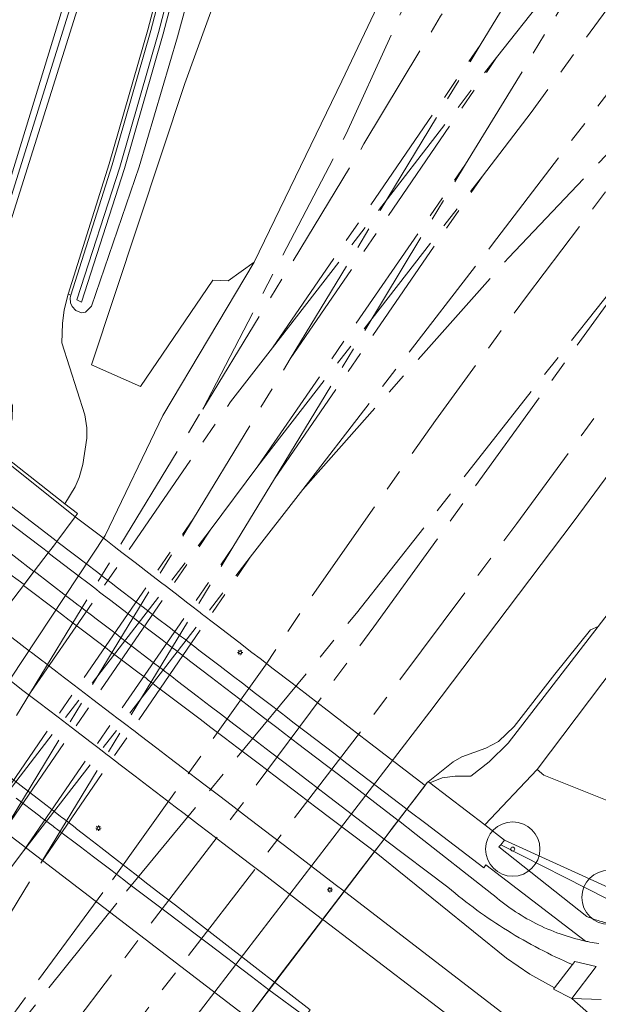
# Model space of a CAD drawing. Header units: metres. Extents: x 187482 to 189800, y 333582 to 335019.
# Tile 86 of 256: x 187874 to 187927, y 334356 to 334447. Entities that reach past the tile are written whole.
import ezdxf

# ---------------------------------------------------------------- set-up
doc = ezdxf.new("R2010")
doc.units = ezdxf.units.M
doc.linetypes.add('AM-AS-SO', pattern=[16, 10, -2, 2, -2])
doc.layers.get('0').update_dxf_attribs({"color": 252, "lineweight": 18})
for name, color, linetype, lineweight in [('B-WE-AM-AS_SPOOR_TREIN-G', 252, 'AM-AS-SO', 18), ('B-WE-GR-BEPLANTING_CULTUUR_HEESTERS-GV', 252, 'Continuous', 18), ('B-WE-GR-BOOM-S', 252, 'Continuous', 18), ('B-WE-GR-GRAS-GV', 252, 'Continuous', 18), ('B-WE-GR-HAAG-G', 252, 'GR-HAAG1-SO', 18), ('B-WE-GR-STRUIK-GV', 252, 'Continuous', 18), ('B-WE-GW-TALUD_KRUIN-G', 252, 'Continuous', 18), ('B-WE-IE-MEUBILAIR-S', 252, 'Continuous', 18), ('B-WE-IE-TERREINAFSCHEIDING_KUNSTMATIG_HEKWERK-G', 252, 'IE-TERREINAFSCHEIDING_KUNSTMATIG-SO', 18), ('B-WE-IE-TERREINAFSCHEIDING_KUNSTMATIG_MUUR-G', 252, 'IE-TERREINAFSCHEIDING_KUNSTMATIG-SO', 18), ('B-WE-KW-KUNSTWERK_DEK-GV', 252, 'Continuous', 18), ('B-WE-OG-TERREIN_ERF-GV', 252, 'Continuous', 18), ('B-WE-OG-TERREIN_OEVER-GV', 252, 'Continuous', 18), ('B-WE-OG-WATER_GREPPEL-GV', 252, 'Continuous', 18), ('B-WE-OG-WEG-GV', 252, 'Continuous', 18), ('B-WE-VH-GESLOTENVERHARDING_ASFALT-GV', 252, 'Continuous', 18), ('B-WE-VH-GESLOTENVERHARDING_BETON-GV', 252, 'Continuous', 18), ('B-WE-VH-HALFVERHARDING-GV', 252, 'Continuous', 18), ('B-WE-VH-OPENVERHARDING-GV', 252, 'Continuous', 18), ('B-WE-VH-OPENVERHARDING_STRAATBAKSTEEN-GV', 252, 'Continuous', 18), ('B-WE-VH-OPENVERHARDING_TEGEL-GV', 252, 'Continuous', 18)]:
    doc.layers.add(name, color=color, linetype=linetype, lineweight=lineweight)
doc.linetypes.add('GR-HAAG1-SO', pattern='A,6,[176,NLCS.SHX,S=0.125,R=0,X=0,Y=0],-2', length=8)
doc.linetypes.add('IE-TERREINAFSCHEIDING_KUNSTMATIG-SO', pattern='A,4,[82,NLCS.SHX,S=0.75,R=90,X=0,Y=0],4,-2', length=10)

# ---------------------------------------------------------------- blocks, each defined once
blk = doc.blocks.new('SIE-MEUBILAIR_PAAL_LICHTMAST-SO')
for points in [[(-0.62, 0), (-1, 0)], [(-0.71, 0.71), (-0.44, 0.44)], [(0, 1), (0, 0.62)], [(0.44, 0.44), (0.71, 0.71)], [(1, 0), (0.62, 0)], [(-0.71, -0.71), (-0.44, -0.44)], [(0, -0.62), (0, -1)], [(0.44, -0.44), (0.71, -0.71)]]:
    blk.add_lwpolyline(points)
blk.add_circle((0, 0), 0.5)
blk = doc.blocks.new('SGR-BOOM_GBKN-SO')
at = {"color": 0, "linetype": 'ByBlock', "lineweight": 18}
for radius in [2, 0.15]:
    blk.add_circle((0, 0), radius, dxfattribs=at)

msp = doc.modelspace()

# ---------------------------------------------------------------- linework, layer by layer
at = {"layer": 'B-WE-AM-AS_SPOOR_TREIN-G', "flags": 128}
for points in [[(187916.256, 334432.315), (187920.755, 334438.174), (187928.935, 334449.311), (187939.275, 334464.045), (187943.888, 334470.833), (187948.632, 334478.187), (187958.739, 334494.234), (187964.003, 334503.084), (187969.281, 334512.371), (187974.816, 334522.348), (187980.981, 334534.027), (187989.084, 334549.899), (187997.28, 334566.738), (188005.51, 334584.113), (188013.748, 334601.918), (188020.456, 334616.659), (188030.715, 334639.851), (188040.092, 334662.068), (188051.048, 334689.775), (188056.472, 334704.06), (188072.17, 334746.598), (188081.808, 334773.185)], [(187917.202, 334426.044), (187931.393, 334444.644), (187934.96, 334449.452), (187945.858, 334464.958), (187950.257, 334471.522), (187958.204, 334483.959), (187964.047, 334493.447), (187969.483, 334502.659), (187975.526, 334513.22), (187981.554, 334524.336), (187987.318, 334535.468), (187992.609, 334546.137), (187999.019, 334559.596), (188006.44, 334575.467), (188024.831, 334615.418), (188034.439, 334636.944), (188042.716, 334656.552), (188050.509, 334676.156), (188057.969, 334695.755), (188086.016, 334771.69)], [(187857.924, 334324.118), (187861.126, 334327.444), (187869.403, 334336.405), (187877.381, 334345.633), (187885.052, 334355.117), (187907.055, 334383.766), (187919.446, 334400.306), (187964.037, 334461.269), (188014.121, 334529.555), (188019.373, 334536.952), (188024.886, 334545.059), (188030.999, 334554.291), (188033.928, 334558.91), (188041.848, 334572.091), (188047.589, 334581.858), (188054.325, 334594.331), (188058.42, 334602.463), (188063.933, 334614.001), (188068.761, 334624.627), (188073.46, 334635.607), (188076.268, 334642.517), (188085.612, 334667.598), (188104.52, 334718.62)], [(187916.05, 334444.366), (187942.461, 334487.805)], [(187903.697, 334436.207), (187907.839, 334445.292), (187912.072, 334454.958), (187914.979, 334462.178), (187917.421, 334468.902), (187919.469, 334474.856)], [(187905.348, 334435.274), (187912.41, 334447.036), (187925.293, 334470.059)], [(187917.569, 334443.253), (187922.041, 334448.898)], [(187914.703, 334433.399), (187923.534, 334447.871)], [(187896.911, 334416.479), (187916.05, 334444.366)], [(187898.556, 334415.465), (187916.05, 334444.366)], [(187896.911, 334416.479), (187917.569, 334443.253)], [(187898.556, 334415.465), (187917.569, 334443.253)], [(187890.493, 334410.846), (187903.697, 334436.207)], [(187890.493, 334410.846), (187905.348, 334435.274)], [(187918.69, 334424.806), (187928.875, 334435.526)], [(187882.172, 334367.478), (187896.267, 334387.247), (187899.434, 334392.014), (187911.925, 334409.794), (187920.323, 334421.235), (187930.326, 334434.433)], [(187895.57, 334405.58), (187914.703, 334433.399)], [(187897.106, 334404.421), (187914.703, 334433.399)], [(187895.57, 334405.58), (187916.256, 334432.315)], [(187897.106, 334404.421), (187916.256, 334432.315)], [(187904.657, 334392.047), (187934.4, 334429.753)], [(187906.263, 334390.79), (187934.4, 334429.753)], [(187899.701, 334403.444), (187917.202, 334426.044)], [(187899.701, 334403.444), (187918.69, 334424.806)], [(187893.047, 334411.501), (187896.911, 334416.479)], [(187889.629, 334400.758), (187898.556, 334415.465)], [(187874.62, 334384.729), (187893.047, 334411.501)], [(187874.62, 334384.729), (187890.493, 334410.846)], [(187891.182, 334399.674), (187895.57, 334405.58)], [(187893.27, 334398.116), (187897.106, 334404.421)], [(187894.862, 334397.188), (187899.701, 334403.444)], [(187870.495, 334372.939), (187889.629, 334400.758)], [(187872.031, 334371.781), (187889.629, 334400.758)], [(187870.495, 334372.939), (187891.182, 334399.674)], [(187872.031, 334371.781), (187891.182, 334399.674)], [(187873.986, 334370.159), (187893.27, 334398.116)], [(187875.57, 334369.009), (187893.27, 334398.116)], [(187873.986, 334370.159), (187894.862, 334397.188)], [(187875.57, 334369.009), (187894.862, 334397.188)], [(187883.449, 334366.435), (187904.657, 334392.047)], [(187856.428, 334325.45), (187865.581, 334337.157), (187893.904, 334374.151), (187906.263, 334390.79)], [(187864.985, 334368.96), (187874.62, 334384.729)], [(187870.094, 334365.041), (187873.986, 334370.159)], [(187869.315, 334358.749), (187875.57, 334369.009)], [(187856.337, 334332.506), (187882.172, 334367.478)], [(187856.337, 334332.506), (187883.449, 334366.435)]]:
    msp.add_lwpolyline(points, dxfattribs=at)
at = {"layer": 'B-WE-GR-BEPLANTING_CULTUUR_HEESTERS-GV', "flags": 128}
for points in [[(187942.123, 334367.38), (187954.833, 334380.22), (187956.543, 334381.968), (187966.216, 334391.856), (187974.291, 334401.036), (187977.026, 334404.38), (187976.187, 334404.596), (187959.889, 334387.265), (187944.425, 334370.789), (187942.786, 334369.429), (187940.938, 334368.244), (187938.811, 334367.302), (187936.789, 334366.535), (187934.348, 334366.047), (187932.186, 334365.698), (187929.954, 334365.559), (187927.758, 334365.733), (187917.95, 334370.708), (187917.78, 334370.508), (187925.881, 334364.091)], [(187927.879, 334366.767), (187918.311, 334371.133), (187917.95, 334370.708), (187927.758, 334365.733), (187929.954, 334365.559), (187932.186, 334365.698), (187934.348, 334366.047), (187936.789, 334366.535), (187938.811, 334367.302), (187940.938, 334368.244), (187942.786, 334369.429), (187944.425, 334370.789), (187959.889, 334387.265), (187976.187, 334404.596)], [(187913.089, 334366.781), (187907.196, 334371.224), (187906.318, 334370.077)], [(187906.318, 334370.077), (187906.323, 334370.073), (187918.484, 334360.237), (187920.636, 334358.786), (187922.895, 334357.509), (187924.565, 334359.657)]]:
    msp.add_lwpolyline(points, dxfattribs=at)
at = {"layer": 'B-WE-GR-BEPLANTING_CULTUUR_HEESTERS-GV'}
for points in [[(187915.752, 334364.686, -0.018483), (187913.089, 334366.781)], [(187918.563, 334362.793, -0.018741), (187915.752, 334364.686)], [(187925.881, 334364.091, 0.022715), (187926.942, 334363.707)], [(187926.942, 334363.707, 0.022787), (187928.034, 334363.424)], [(187921.506, 334361.114, -0.018633), (187918.563, 334362.793)], [(187924.565, 334359.657, -0.018615), (187921.506, 334361.114)]]:
    msp.add_lwpolyline(points, format="xyb", dxfattribs=at)
at = {"layer": 'B-WE-GR-GRAS-GV'}
for points in [[(187902.27, 334496.692), (187888.154, 334445.137), (187884.621, 334433.163), (187880.246, 334420.334), (187879.681, 334419.781), (187879.314, 334419.7), (187878.791, 334419.928), (187878.451, 334420.286), (187878.295, 334420.639), (187878.262, 334421.103), (187878.339, 334421.345), (187878.073, 334421.424), (187877.72, 334419.978), (187877.553, 334418.737), (187877.488, 334416.962), (187879.626, 334410.318), (187879.809, 334409.132), (187879.803, 334408.17), (187879.449, 334405.735), (187879.106, 334404.554), (187878.739, 334403.677), (187877.777, 334402.122), (187878.938, 334401.21), (187878.723, 334400.919), (187877.055, 334398.66), (187877.051, 334398.655), (187876.818, 334398.339), (187876.275, 334397.63), (187876.256, 334397.605), (187874.953, 334395.901), (187874.933, 334395.875), (187874.023, 334394.686), (187873.96, 334394.604), (187871.369, 334391.216)], [(187895.22, 334424.383), (187892.843, 334422.659), (187891.402, 334422.739), (187884.758, 334412.916), (187880.225, 334414.918), (187888.851, 334440.832), (187898.211, 334466.694)]]:
    msp.add_lwpolyline(points, dxfattribs=at)
at = {"layer": 'B-WE-GR-GRAS-GV', "flags": 128}
for points in [[(187960.738, 334447.155), (187955.228, 334438.614), (187947.277, 334427.92), (187931.958, 334408.035), (187930.857, 334408.882), (187924.729, 334400.556), (187911.421, 334382.959), (187886.323, 334350.273), (187874.396, 334335.576), (187862.88, 334323.298), (187849.569, 334308.42), (187839.3, 334295.913), (187826.666, 334279.575), (187805.434, 334252.654), (187782.944, 334223.947), (187753.244, 334184.193), (187742.727, 334168.186), (187723.876, 334137.692)], [(187688.794, 334141.65), (187702.22, 334158.515), (187713.741, 334173.697), (187740.459, 334207.404), (187754.911, 334227.718), (187764.965, 334241), (187800.207, 334286.456), (187815.659, 334307.781), (187828.73, 334323.868), (187841.165, 334340.272), (187852.754, 334355.777), (187881.49, 334399.2), (187886.806, 334410.254), (187895.22, 334424.383)], [(187895.183, 334355.482), (187896.585, 334357.343), (187897.112, 334358.043), (187897.129, 334358.065), (187901.531, 334363.819), (187903.518, 334366.416), (187905.006, 334368.361), (187906.318, 334370.077), (187907.196, 334371.224), (187908.048, 334372.338), (187908.509, 334372.94), (187909.299, 334373.973), (187910.08, 334374.994), (187911.206, 334376.466), (187911.263, 334376.511), (187913.575, 334378.337), (187914.354, 334378.803), (187916.585, 334379.6), (187917.753, 334380.227), (187919.199, 334381.613), (187922.935, 334386.417), (187926.221, 334390.501), (187926.92, 334390.81), (187929.691, 334394.404)]]:
    msp.add_lwpolyline(points, dxfattribs=at)
at = {"layer": 'B-WE-GR-HAAG-G', "ltscale": 0.2, "flags": 128}
msp.add_lwpolyline([(187866.299, 334411.395), (187867.167, 334414.132), (187868.795, 334419.261), (187892.943, 334498.065), (187904.098, 334534.079), (187908.274, 334547.908), (187913.002, 334562.354), (187917.479, 334576.849), (187922.726, 334592.722), (187935.081, 334630.664), (187948.15, 334666.558), (187954.353, 334667.197)], dxfattribs=at)
at = {"layer": 'B-WE-GR-STRUIK-GV', "flags": 128}
for points in [[(187871.96, 334406.691), (187877.777, 334402.122), (187878.739, 334403.677), (187879.106, 334404.554), (187879.449, 334405.735), (187879.803, 334408.17), (187879.809, 334409.132), (187879.626, 334410.318), (187877.488, 334416.962), (187877.553, 334418.737), (187877.72, 334419.978), (187878.073, 334421.424), (187881.876, 334433.432), (187885.428, 334445.805), (187891.773, 334469.948)], [(187891.773, 334469.948), (187885.428, 334445.805), (187881.876, 334433.432), (187878.073, 334421.424), (187878.339, 334421.345), (187882.142, 334433.352), (187885.695, 334445.731), (187892.04, 334469.876)], [(187882.167, 334460.353), (187868.438, 334416.461), (187867.981, 334413.943), (187867.429, 334410.904), (187869.819, 334409.977), (187870.93, 334409.558), (187871.411, 334409.14), (187871.909, 334406.919), (187871.96, 334406.691), (187872.6, 334408.397), (187872.914, 334409.989), (187872.969, 334411.161), (187872.461, 334412.355), (187871.677, 334413.39), (187870.735, 334415.044), (187870.079, 334416.748), (187869.817, 334418.442), (187869.876, 334418.948), (187870.176, 334419.999), (187879.625, 334449.906)], [(187879.625, 334449.906), (187870.176, 334419.999)]]:
    msp.add_lwpolyline(points, dxfattribs=at)
at = {"layer": 'B-WE-GW-TALUD_KRUIN-G', "flags": 128}
msp.add_lwpolyline([(187879.625, 334449.906), (187870.176, 334419.999), (187869.876, 334418.948), (187869.817, 334418.442), (187870.079, 334416.748), (187870.735, 334415.044), (187871.677, 334413.39), (187872.461, 334412.355), (187872.969, 334411.161), (187872.914, 334409.989), (187872.6, 334408.397), (187871.96, 334406.691)], dxfattribs=at)
at = {"layer": 'B-WE-IE-TERREINAFSCHEIDING_KUNSTMATIG_HEKWERK-G', "ltscale": 0.2, "flags": 128}
msp.add_lwpolyline([(187867.429, 334410.904), (187868.438, 334416.461), (187882.167, 334460.353), (187889.444, 334484.053), (187896.138, 334505.128), (187906.429, 334538.082), (187913.777, 334551.719), (187922.984, 334565.274), (187918.508, 334571.343), (187924.381, 334587.176), (187931.943, 334607.186), (187936.779, 334620.586), (187942.27, 334634.707), (187948.098, 334649.985), (187955.577, 334670.727), (187957.982, 334677.232), (187958.526, 334677.025), (187960.412, 334681.823), (187959.818, 334682.067), (187962.087, 334687.867), (187966.22, 334698.907), (187966.911, 334701.147), (187969.455, 334708.035), (187971.442, 334713.257), (187973.839, 334719.605), (187977.887, 334730.567), (187986.88, 334727.228), (187997.421, 334723.263), (188002.14, 334721.58), (188004.311, 334720.725), (188015.561, 334716.645), (188022.525, 334714.024), (188026.954, 334712.419), (188027.92, 334714.667), (188028.708, 334716.927), (188029.459, 334719.09), (188033.679, 334730.365), (188036.309, 334737.597), (188038.882, 334744.597), (188040.304, 334748.36), (188044.63, 334760.164), (188047.344, 334767.5), (188049.577, 334773.439), (188052.341, 334781.207), (188051.604, 334781.491), (188049.529, 334782.197)], dxfattribs=at)
at = {"layer": 'B-WE-IE-TERREINAFSCHEIDING_KUNSTMATIG_MUUR-G', "ltscale": 0.2, "flags": 128}
msp.add_lwpolyline([(187911.206, 334376.466), (187894.46, 334354.521), (187897.378, 334352.33), (187897.458, 334349.358), (187896.301, 334347.873)], dxfattribs=at)
at = {"layer": 'B-WE-KW-KUNSTWERK_DEK-GV', "flags": 128}
for points in [[(187895.183, 334355.482), (187896.585, 334357.343), (187897.112, 334358.043), (187897.129, 334358.065), (187901.531, 334363.819), (187903.518, 334366.416), (187906.318, 334370.077), (187907.195, 334371.224), (187908.509, 334372.94), (187909.299, 334373.973), (187910.974, 334376.163), (187905.457, 334380.405), (187904.247, 334381.335), (187901.674, 334383.313), (187900.465, 334384.243), (187899.927, 334384.656), (187898.716, 334385.588), (187896.977, 334386.924), (187895.766, 334387.855), (187895.023, 334388.427), (187893.813, 334389.357), (187891.721, 334390.965), (187891.47, 334391.159), (187890.585, 334391.839), (187890.509, 334391.897), (187890.322, 334392.041), (187890.26, 334392.089), (187889.369, 334392.774), (187889.11, 334392.973), (187887.932, 334393.879), (187887.015, 334394.584), (187886.722, 334394.809), (187885.798, 334395.519), (187884.245, 334396.714), (187883.533, 334397.261), (187883.033, 334397.645), (187882.754, 334397.86), (187882.322, 334398.192), (187881.542, 334398.792), (187878.723, 334400.919), (187877.055, 334398.66), (187876.818, 334398.339), (187876.256, 334397.605), (187874.953, 334395.901), (187873.96, 334394.604), (187871.369, 334391.216)], [(187862.433, 334379.424), (187894.64, 334354.759)]]:
    msp.add_lwpolyline(points, dxfattribs=at)
at = {"layer": 'B-WE-OG-TERREIN_ERF-GV', "flags": 128}
for points in [[(187730.053, 334455.363), (187722.599, 334440.094), (187723.634, 334436.803), (187729.502, 334435.996), (187747.34, 334435.001), (187748.021, 334434.963), (187763.979, 334433.344), (187790.894, 334430.359), (187817.582, 334424.651), (187855.583, 334416.524), (187856.98, 334416.493), (187867.167, 334414.132), (187867.981, 334413.943), (187868.438, 334416.461), (187882.167, 334460.353)], [(187968.932, 334411.111), (187964.9, 334413.471), (187954.917, 334422.082), (187954.045, 334420.976), (187946.835, 334411.432), (187946.172, 334410.554), (187938.144, 334399.928), (187921.31, 334377.646), (187921.908, 334377.107), (187928.072, 334374.663)], [(187928.072, 334374.663), (187921.908, 334377.107), (187921.31, 334377.646), (187916.474, 334372.535), (187918.311, 334371.133), (187927.879, 334366.767)]]:
    msp.add_lwpolyline(points, dxfattribs=at)
for points in [[(187911.404, 334376.404), (187916.474, 334372.535), (187921.31, 334377.646), (187938.144, 334399.928), (187946.172, 334410.554), (187946.835, 334411.432), (187954.045, 334420.976), (187954.917, 334422.082), (187952.087, 334424.184), (187951.493, 334423.332), (187950.302, 334421.261), (187949.421, 334419.979), (187942.751, 334411.335), (187942.835, 334411.27), (187941.127, 334408.932), (187929.691, 334394.404), (187926.92, 334390.81), (187918.632, 334380.06), (187916.871, 334378.328), (187915.206, 334377.037), (187913.756, 334377.031), (187912.551, 334376.872)], [(187911.263, 334376.511), (187911.404, 334376.404), (187912.551, 334376.872), (187913.756, 334377.031), (187915.206, 334377.037), (187916.871, 334378.328), (187918.632, 334380.06), (187926.92, 334390.81), (187926.221, 334390.501), (187922.935, 334386.417), (187919.199, 334381.613), (187917.753, 334380.227), (187916.585, 334379.6), (187914.354, 334378.803), (187913.575, 334378.337)]]:
    msp.add_lwpolyline(points, close=True, dxfattribs=at)
at = {"layer": 'B-WE-OG-TERREIN_OEVER-GV', "flags": 128}
for points in [[(187892.04, 334469.876), (187885.695, 334445.731), (187882.142, 334433.352), (187878.339, 334421.345), (187878.262, 334421.103), (187878.295, 334420.639), (187878.451, 334420.286), (187878.791, 334419.928), (187879.314, 334419.7), (187879.681, 334419.781), (187880.246, 334420.334), (187884.621, 334433.163), (187888.154, 334445.137), (187902.27, 334496.692)], [(187893.185, 334469.568), (187886.838, 334445.417), (187883.28, 334433.025), (187879.299, 334420.705), (187878.888, 334420.902), (187882.849, 334433.149), (187886.405, 334445.536), (187892.751, 334469.685)]]:
    msp.add_lwpolyline(points, dxfattribs=at)
at = {"layer": 'B-WE-OG-WATER_GREPPEL-GV', "flags": 128}
msp.add_lwpolyline([(187892.751, 334469.685), (187886.405, 334445.536), (187882.849, 334433.149), (187878.888, 334420.902), (187879.299, 334420.705), (187883.28, 334433.025), (187886.838, 334445.417), (187893.185, 334469.568)], dxfattribs=at)
at = {"layer": 'B-WE-OG-WEG-GV', "flags": 128}
msp.add_lwpolyline([(187871.96, 334406.691), (187871.759, 334406.481), (187878.723, 334400.919), (187878.938, 334401.21), (187877.777, 334402.122)], close=True, dxfattribs=at)
msp.add_lwpolyline([(187925.758, 334361.824), (187916.564, 334368.864), (187916.39, 334368.572), (187911.034, 334372.651), (187909.477, 334373.837), (187909.299, 334373.973), (187908.509, 334372.94), (187908.523, 334372.929), (187910.17, 334371.642), (187917.144, 334366.192)], dxfattribs=at)
at = {"layer": 'B-WE-OG-WEG-GV'}
for points in [[(187917.144, 334366.192, 0.03182), (187919.07, 334364.695)], [(187919.07, 334364.695, 0.032129), (187921.171, 334363.455)], [(187921.171, 334363.455, 0.032143), (187923.412, 334362.493)], [(187923.412, 334362.493, 0.031813), (187925.758, 334361.824)]]:
    msp.add_lwpolyline(points, format="xyb", dxfattribs=at)
at = {"layer": 'B-WE-VH-GESLOTENVERHARDING_ASFALT-GV', "flags": 128}
for points in [[(187835.521, 334413.707), (187837.849, 334413.192), (187840.79, 334412.546), (187843.714, 334411.855), (187846.634, 334411.081), (187849.49, 334410.179), (187852.333, 334409.183), (187855.117, 334408.054), (187857.877, 334406.867), (187860.591, 334405.56), (187863.251, 334404.164), (187865.83, 334402.631), (187868.329, 334400.945), (187870.749, 334399.143), (187873.102, 334397.293), (187874.933, 334395.875), (187874.953, 334395.901), (187876.256, 334397.605), (187876.275, 334397.63), (187875.616, 334398.119), (187873.223, 334399.927), (187870.826, 334401.737)], [(187871.369, 334391.216), (187873.96, 334394.604), (187874.023, 334394.686), (187872.154, 334396.027)], [(187871.248, 334391.057), (187874.531, 334388.55), (187874.711, 334388.412), (187875.746, 334387.622), (187875.84, 334387.55), (187875.925, 334387.486), (187876.011, 334387.42), (187877.06, 334386.619), (187877.225, 334386.493), (187879.153, 334385.021), (187880.365, 334384.095), (187882.053, 334382.806), (187882.695, 334382.316), (187882.912, 334382.151), (187883.268, 334381.879), (187883.519, 334381.687), (187883.907, 334381.391), (187884.133, 334381.219), (187884.734, 334380.759), (187886.252, 334379.6), (187887.466, 334378.673), (187888.611, 334377.799), (187889.825, 334376.872), (187890.846, 334376.092), (187892.059, 334375.166), (187893.108, 334374.365), (187894.32, 334373.439), (187896.798, 334371.547), (187898.01, 334370.622), (187902.693, 334367.047), (187903.518, 334366.416), (187906.318, 334370.077), (187905.798, 334370.471), (187900.789, 334374.268), (187899.573, 334375.189), (187897.051, 334377.101), (187895.835, 334378.023), (187894.97, 334378.678), (187893.754, 334379.6), (187892.461, 334380.58), (187891.244, 334381.502), (187890.244, 334382.26), (187889.029, 334383.182), (187887.293, 334384.497), (187886.682, 334384.961), (187886.484, 334385.111), (187886.075, 334385.421), (187885.846, 334385.594), (187885.466, 334385.882), (187885.262, 334386.037), (187884.629, 334386.517), (187883.119, 334387.662), (187882.889, 334387.835), (187881.907, 334388.58), (187881.667, 334388.762), (187879.771, 334390.199), (187879.399, 334390.481), (187878.68, 334391.026), (187878.553, 334391.122), (187878.282, 334391.328), (187878.176, 334391.408), (187877.463, 334391.948), (187877.064, 334392.251), (187873.96, 334394.604), (187871.369, 334391.216)], [(187872.811, 334376.858), (187874.019, 334375.924), (187876.138, 334374.283), (187876.295, 334374.162), (187877.346, 334373.347), (187877.501, 334373.227), (187877.648, 334373.113), (187878.718, 334372.285), (187878.858, 334372.177), (187879.892, 334371.376), (187881.099, 334370.442), (187882.621, 334369.263), (187883.829, 334368.328), (187884.232, 334368.016), (187885.438, 334367.082), (187886.761, 334366.058), (187887.967, 334365.124), (187890.38, 334363.256), (187891.586, 334362.322), (187895.594, 334359.218), (187897.112, 334358.043), (187897.129, 334358.065), (187901.531, 334363.819), (187900.488, 334364.616), (187896.011, 334368.039), (187894.799, 334368.965), (187892.339, 334370.846), (187891.126, 334371.772), (187889.99, 334372.641), (187888.778, 334373.567), (187887.95, 334374.2), (187886.737, 334375.128), (187885.472, 334376.095), (187884.259, 334377.022), (187882.891, 334378.068), (187882.435, 334378.416), (187881.896, 334378.828), (187881.676, 334378.996), (187881.409, 334379.2), (187881.216, 334379.348), (187880.684, 334379.754), (187880.195, 334380.128), (187878.371, 334381.523), (187877.159, 334382.449), (187875.366, 334383.82), (187874.156, 334384.744), (187873.917, 334384.927), (187872.703, 334385.855)], [(187862.433, 334379.424), (187894.64, 334354.759)], [(187895.183, 334355.482), (187896.585, 334357.343), (187894.989, 334358.551), (187891.004, 334361.57), (187889.788, 334362.491), (187887.36, 334364.33), (187886.144, 334365.251), (187884.782, 334366.282), (187883.566, 334367.203), (187883.222, 334367.463), (187882.005, 334368.385), (187880.431, 334369.577), (187879.213, 334370.499), (187878.223, 334371.249), (187878.132, 334371.318), (187877.004, 334372.172), (187876.909, 334372.244), (187876.797, 334372.329), (187876.693, 334372.407), (187875.58, 334373.251), (187875.476, 334373.33), (187873.284, 334374.99)], [(187908.509, 334372.94), (187908.048, 334372.338), (187907.196, 334371.224), (187913.089, 334366.781)], [(187917.144, 334366.192), (187910.17, 334371.642), (187908.523, 334372.929), (187908.509, 334372.94)], [(187942.049, 334341.094), (187924.512, 334356.537), (187922.8, 334357.386), (187922.895, 334357.509), (187920.636, 334358.786), (187918.484, 334360.237), (187906.323, 334370.073), (187906.318, 334370.077), (187905.006, 334368.361), (187903.518, 334366.416), (187903.537, 334366.402), (187920.057, 334353.71)], [(187918.073, 334351.178), (187901.671, 334363.712), (187901.531, 334363.819), (187897.129, 334358.065), (187897.112, 334358.043), (187900.397, 334355.5)], [(187926.984, 334361.599), (187926.779, 334361.631), (187926.574, 334361.665), (187926.369, 334361.702), (187926.165, 334361.74)], [(187924.565, 334359.657), (187924.791, 334359.948), (187926.749, 334359.484), (187924.512, 334356.537), (187927.205, 334356.455)], [(187915.631, 334341.658), (187916.661, 334342.935), (187915.079, 334344.233), (187913.52, 334342.16), (187912.269, 334343.33), (187899.92, 334354.885), (187896.585, 334357.343), (187895.183, 334355.482)], [(187927.205, 334356.455), (187924.512, 334356.537), (187942.049, 334341.094)]]:
    msp.add_lwpolyline(points, dxfattribs=at)
for points in [[(187877.055, 334398.66), (187879.94, 334396.452), (187880.584, 334395.958), (187880.821, 334395.777), (187881.154, 334395.522), (187881.43, 334395.311), (187881.796, 334395.03), (187882.041, 334394.843), (187882.643, 334394.382), (187884.319, 334393.099), (187884.998, 334392.579), (187885.537, 334392.166), (187886.208, 334391.652), (187887.505, 334390.66), (187887.897, 334390.359), (187888.543, 334389.865), (187888.718, 334389.731), (187888.92, 334389.576), (187889.115, 334389.427), (187889.754, 334388.938), (187890.134, 334388.647), (187892.098, 334387.143), (187893.309, 334386.215), (187894.143, 334385.577), (187895.355, 334384.649), (187896.936, 334383.439), (187898.148, 334382.511), (187898.802, 334382.01), (187900.015, 334381.082), (187902.568, 334379.127), (187903.779, 334378.199), (187909.299, 334373.973), (187910.974, 334376.163), (187905.457, 334380.405), (187904.247, 334381.335), (187901.674, 334383.313), (187900.465, 334384.243), (187899.927, 334384.656), (187898.716, 334385.588), (187896.977, 334386.924), (187895.766, 334387.855), (187895.023, 334388.427), (187893.813, 334389.357), (187891.721, 334390.965), (187891.47, 334391.159), (187890.585, 334391.839), (187890.509, 334391.897), (187890.322, 334392.041), (187890.26, 334392.089), (187889.369, 334392.774), (187889.11, 334392.973), (187887.932, 334393.879), (187887.015, 334394.584), (187886.722, 334394.809), (187885.798, 334395.519), (187884.245, 334396.714), (187883.533, 334397.261), (187883.033, 334397.645), (187882.754, 334397.86), (187882.322, 334398.192), (187881.542, 334398.792), (187878.723, 334400.919)], [(187909.299, 334373.973), (187903.779, 334378.199), (187902.568, 334379.127), (187900.015, 334381.082), (187898.802, 334382.01), (187898.148, 334382.511), (187896.936, 334383.439), (187895.355, 334384.649), (187894.143, 334385.577), (187893.309, 334386.215), (187892.098, 334387.143), (187890.134, 334388.647), (187889.754, 334388.938), (187889.115, 334389.427), (187888.92, 334389.576), (187888.718, 334389.731), (187888.543, 334389.865), (187887.897, 334390.359), (187887.505, 334390.66), (187886.208, 334391.652), (187885.537, 334392.166), (187884.998, 334392.579), (187884.319, 334393.099), (187882.643, 334394.382), (187882.041, 334394.843), (187881.796, 334395.03), (187881.43, 334395.311), (187881.154, 334395.522), (187880.821, 334395.777), (187880.584, 334395.958), (187879.94, 334396.452), (187877.055, 334398.66), (187876.818, 334398.339), (187876.256, 334397.605), (187879.192, 334395.36), (187879.773, 334394.916), (187880.133, 334394.64), (187880.407, 334394.431), (187880.681, 334394.221), (187880.986, 334393.989), (187881.353, 334393.708), (187881.895, 334393.293), (187883.627, 334391.968), (187884.192, 334391.536), (187884.846, 334391.036), (187885.402, 334390.611), (187886.753, 334389.578), (187887.209, 334389.23), (187887.739, 334388.824), (187887.967, 334388.649), (187888.176, 334388.49), (187888.427, 334388.298), (187888.95, 334387.897), (187889.391, 334387.561), (187891.294, 334386.105), (187892.506, 334385.178), (187893.382, 334384.508), (187894.595, 334383.581), (187896.1, 334382.43), (187897.312, 334381.503), (187898.021, 334380.96), (187899.234, 334380.033), (187901.778, 334378.088), (187902.989, 334377.161), (187908.23, 334373.153), (187908.509, 334372.94)], [(187908.509, 334372.94), (187908.23, 334373.153), (187902.989, 334377.161), (187901.778, 334378.088), (187899.234, 334380.033), (187898.021, 334380.96), (187897.312, 334381.503), (187896.1, 334382.43), (187894.595, 334383.581), (187893.382, 334384.508), (187892.506, 334385.178), (187891.294, 334386.105), (187889.391, 334387.561), (187888.95, 334387.897), (187888.427, 334388.298), (187888.176, 334388.49), (187887.967, 334388.649), (187887.739, 334388.824), (187887.209, 334389.23), (187886.753, 334389.578), (187885.402, 334390.611), (187884.846, 334391.036), (187884.192, 334391.536), (187883.627, 334391.968), (187881.895, 334393.293), (187881.353, 334393.708), (187880.986, 334393.989), (187880.681, 334394.221), (187880.407, 334394.431), (187880.133, 334394.64), (187879.773, 334394.916), (187879.192, 334395.36), (187876.256, 334397.605), (187874.953, 334395.901), (187877.977, 334393.585), (187878.454, 334393.221), (187879.014, 334392.792), (187879.191, 334392.656), (187879.463, 334392.448), (187879.666, 334392.293), (187880.233, 334391.859), (187880.677, 334391.519), (187882.5, 334390.124), (187882.877, 334389.835), (187883.718, 334389.191), (187884.085, 334388.91), (187885.525, 334387.808), (187886.082, 334387.382), (187886.423, 334387.121), (187886.739, 334386.88), (187886.959, 334386.711), (187887.3, 334386.45), (187887.635, 334386.194), (187888.173, 334385.782), (187889.975, 334384.403), (187891.186, 334383.476), (187892.133, 334382.751), (187893.345, 334381.823), (187894.723, 334380.769), (187895.935, 334379.841), (187896.733, 334379.23), (187897.946, 334378.302), (187900.471, 334376.37), (187901.682, 334375.443), (187906.773, 334371.546), (187907.195, 334371.224)], [(187907.195, 334371.224), (187906.773, 334371.546), (187901.682, 334375.443), (187900.471, 334376.37), (187897.946, 334378.302), (187896.733, 334379.23), (187895.935, 334379.841), (187894.723, 334380.769), (187893.345, 334381.823), (187892.133, 334382.751), (187891.186, 334383.476), (187889.975, 334384.403), (187888.173, 334385.782), (187887.635, 334386.194), (187887.3, 334386.45), (187886.959, 334386.711), (187886.739, 334386.88), (187886.423, 334387.121), (187886.082, 334387.382), (187885.525, 334387.808), (187884.085, 334388.91), (187883.718, 334389.191), (187882.877, 334389.835), (187882.5, 334390.124), (187880.677, 334391.519), (187880.233, 334391.859), (187879.666, 334392.293), (187879.463, 334392.448), (187879.191, 334392.656), (187879.014, 334392.792), (187878.454, 334393.221), (187877.977, 334393.585), (187874.953, 334395.901), (187873.96, 334394.604), (187877.064, 334392.251), (187877.463, 334391.948), (187878.176, 334391.408), (187878.282, 334391.328), (187878.553, 334391.122), (187878.68, 334391.026), (187879.399, 334390.481), (187879.771, 334390.199), (187881.667, 334388.762), (187881.907, 334388.58), (187882.889, 334387.835), (187883.119, 334387.662), (187884.629, 334386.517), (187885.262, 334386.037), (187885.466, 334385.882), (187885.846, 334385.594), (187886.075, 334385.421), (187886.484, 334385.111), (187886.682, 334384.961), (187887.293, 334384.497), (187889.029, 334383.182), (187890.244, 334382.26), (187891.244, 334381.502), (187892.461, 334380.58), (187893.754, 334379.6), (187894.97, 334378.678), (187895.835, 334378.023), (187897.051, 334377.101), (187899.573, 334375.189), (187900.789, 334374.268), (187905.798, 334370.471), (187906.318, 334370.077)], [(187900.397, 334355.5), (187897.112, 334358.043), (187896.585, 334357.343), (187899.92, 334354.885)]]:
    msp.add_lwpolyline(points, close=True, dxfattribs=at)
at = {"layer": 'B-WE-VH-GESLOTENVERHARDING_ASFALT-GV'}
for points in [[(187913.089, 334366.781, 0.018483), (187915.752, 334364.686)], [(187919.07, 334364.695, -0.03182), (187917.144, 334366.192)], [(187915.752, 334364.686, 0.018741), (187918.563, 334362.793)], [(187921.171, 334363.455, -0.032129), (187919.07, 334364.695)], [(187923.412, 334362.493, -0.032143), (187921.171, 334363.455)], [(187918.563, 334362.793, 0.018633), (187921.506, 334361.114)], [(187925.758, 334361.824, -0.031813), (187923.412, 334362.493)], [(187926.165, 334361.74, -0.0052), (187925.758, 334361.824)], [(187921.506, 334361.114, 0.018615), (187924.565, 334359.657)]]:
    msp.add_lwpolyline(points, format="xyb", dxfattribs=at)
at = {"layer": 'B-WE-VH-GESLOTENVERHARDING_BETON-GV', "flags": 128}
for points in [[(187834.942, 334413.421), (187835.005, 334413.256), (187835.101, 334413.117), (187836.544, 334411.733), (187837.972, 334410.33), (187838.134, 334410.174), (187838.322, 334410.052), (187845.869, 334407.861), (187851.619, 334406.141), (187854.466, 334405.223), (187857.276, 334404.171), (187860.009, 334402.961), (187862.704, 334401.67), (187865.366, 334400.267), (187867.963, 334398.759), (187870.492, 334397.157), (187872.154, 334396.027), (187874.023, 334394.686), (187874.933, 334395.875), (187873.102, 334397.293), (187870.749, 334399.143)], [(187872.703, 334385.855), (187873.917, 334384.927), (187874.156, 334384.744), (187875.366, 334383.82), (187877.159, 334382.449), (187878.371, 334381.523), (187880.195, 334380.128), (187880.684, 334379.754), (187881.216, 334379.348), (187881.409, 334379.2), (187881.676, 334378.996), (187881.896, 334378.828), (187882.435, 334378.416), (187882.891, 334378.068), (187884.259, 334377.022), (187885.472, 334376.095), (187886.737, 334375.128), (187887.95, 334374.2), (187888.778, 334373.567), (187889.99, 334372.641), (187891.126, 334371.772), (187892.339, 334370.846), (187894.799, 334368.965), (187896.011, 334368.039), (187900.488, 334364.616), (187901.531, 334363.819), (187903.518, 334366.416), (187902.693, 334367.047), (187898.01, 334370.622), (187896.798, 334371.547), (187894.32, 334373.439), (187893.108, 334374.365), (187892.059, 334375.166), (187890.846, 334376.092), (187889.825, 334376.872), (187888.611, 334377.799), (187887.466, 334378.673), (187886.252, 334379.6), (187884.734, 334380.759), (187884.133, 334381.219), (187883.907, 334381.391), (187883.519, 334381.687), (187883.268, 334381.879), (187882.912, 334382.151), (187882.695, 334382.316), (187882.053, 334382.806), (187880.365, 334384.095), (187879.153, 334385.021), (187877.225, 334386.493), (187877.06, 334386.619), (187876.011, 334387.42), (187875.925, 334387.486), (187875.84, 334387.55), (187875.746, 334387.622), (187874.711, 334388.412), (187874.531, 334388.55), (187871.248, 334391.057)], [(187873.284, 334374.99), (187875.476, 334373.33), (187875.58, 334373.251), (187876.693, 334372.407), (187876.797, 334372.329), (187876.909, 334372.244), (187877.004, 334372.172), (187878.132, 334371.318), (187878.223, 334371.249), (187879.213, 334370.499), (187880.431, 334369.577), (187882.005, 334368.385), (187883.222, 334367.463), (187883.566, 334367.203), (187884.782, 334366.282), (187886.144, 334365.251), (187887.36, 334364.33), (187889.788, 334362.491), (187891.004, 334361.57), (187894.989, 334358.551), (187896.585, 334357.343), (187897.112, 334358.043), (187895.594, 334359.218), (187891.586, 334362.322), (187890.38, 334363.256), (187887.967, 334365.124), (187886.761, 334366.058), (187885.438, 334367.082), (187884.232, 334368.016), (187883.829, 334368.328), (187882.621, 334369.263), (187881.099, 334370.442), (187879.892, 334371.376), (187878.858, 334372.177), (187878.718, 334372.285), (187877.648, 334373.113), (187877.501, 334373.227), (187877.346, 334373.347), (187876.295, 334374.162), (187876.138, 334374.283), (187874.019, 334375.924), (187872.811, 334376.858)]]:
    msp.add_lwpolyline(points, dxfattribs=at)
for points in [[(187869.902, 334404.101), (187869.497, 334404.424), (187864.413, 334406.719), (187864.349, 334406.588), (187864.145, 334406.169), (187864.144, 334406.016), (187864.25, 334405.9), (187865.835, 334405.017), (187867.548, 334404.022), (187869.222, 334402.917), (187870.826, 334401.737), (187873.223, 334399.927), (187875.616, 334398.119), (187876.275, 334397.63), (187876.818, 334398.339), (187877.051, 334398.655), (187876.826, 334398.816)], [(187871.759, 334406.481), (187869.902, 334404.101), (187876.826, 334398.816), (187877.051, 334398.655), (187877.055, 334398.66), (187878.723, 334400.919)]]:
    msp.add_lwpolyline(points, close=True, dxfattribs=at)
at = {"layer": 'B-WE-VH-HALFVERHARDING-GV', "flags": 128}
msp.add_lwpolyline([(187898.211, 334466.694), (187888.851, 334440.832), (187880.225, 334414.918), (187884.758, 334412.916), (187891.402, 334422.739), (187892.843, 334422.659), (187895.22, 334424.383), (187903.316, 334441.052), (187910.142, 334455.498), (187917.365, 334475.183), (187923.953, 334501.695), (187926.894, 334515.848), (187922.668, 334503.371), (187917.629, 334489.451), (187916.241, 334485.808), (187907.939, 334466.775), (187906.472, 334464.043), (187903.752, 334464.836)], close=True, dxfattribs=at)
at = {"layer": 'B-WE-VH-HALFVERHARDING-GV'}
msp.add_lwpolyline([(187910.142, 334455.498), (187903.316, 334441.052), (187895.22, 334424.383), (187886.806, 334410.254), (187881.49, 334399.2), (187852.754, 334355.777), (187841.165, 334340.272), (187828.73, 334323.868), (187815.659, 334307.781), (187800.207, 334286.456), (187764.965, 334241), (187754.911, 334227.718), (187740.459, 334207.404), (187713.741, 334173.697), (187702.22, 334158.515), (187688.794, 334141.65)], dxfattribs=at)
at = {"layer": 'B-WE-VH-HALFVERHARDING-GV', "flags": 128}
msp.add_lwpolyline([(187723.876, 334137.692), (187742.727, 334168.186), (187753.244, 334184.193), (187782.944, 334223.947), (187805.434, 334252.654), (187826.666, 334279.575), (187839.3, 334295.913), (187849.569, 334308.42), (187862.88, 334323.298), (187874.396, 334335.576), (187886.323, 334350.273), (187911.421, 334382.959), (187924.729, 334400.556), (187930.857, 334408.882), (187929.627, 334409.829), (187944.934, 334429.697), (187952.813, 334440.294), (187958.281, 334448.772)], dxfattribs=at)
at = {"layer": 'B-WE-VH-OPENVERHARDING-GV', "flags": 128}
msp.add_lwpolyline([(187922.895, 334357.509), (187922.8, 334357.386), (187924.512, 334356.537), (187926.749, 334359.484), (187924.791, 334359.948), (187924.565, 334359.657)], close=True, dxfattribs=at)
at = {"layer": 'B-WE-VH-OPENVERHARDING_STRAATBAKSTEEN-GV', "flags": 128}
msp.add_lwpolyline([(187920.057, 334353.71), (187903.537, 334366.402), (187903.518, 334366.416), (187901.531, 334363.819), (187901.671, 334363.712), (187918.073, 334351.178)], close=True, dxfattribs=at)
at = {"layer": 'B-WE-VH-OPENVERHARDING_TEGEL-GV', "flags": 128}
for points in [[(187925.881, 334364.091), (187917.78, 334370.508), (187917.95, 334370.708), (187918.311, 334371.133), (187916.474, 334372.535), (187911.404, 334376.404), (187911.263, 334376.511), (187911.206, 334376.466), (187910.08, 334374.994), (187909.299, 334373.973)], [(187909.299, 334373.973), (187909.477, 334373.837), (187911.034, 334372.651), (187916.39, 334368.572), (187916.564, 334368.864), (187925.758, 334361.824)], [(187926.165, 334361.74), (187926.369, 334361.702), (187926.574, 334361.665), (187926.779, 334361.631), (187926.984, 334361.599)]]:
    msp.add_lwpolyline(points, dxfattribs=at)
at = {"layer": 'B-WE-VH-OPENVERHARDING_TEGEL-GV'}
for points in [[(187926.942, 334363.707, -0.022715), (187925.881, 334364.091)], [(187928.034, 334363.424, -0.022787), (187926.942, 334363.707)], [(187925.758, 334361.824, 0.0052), (187926.165, 334361.74)]]:
    msp.add_lwpolyline(points, format="xyb", dxfattribs=at)

# ---------------------------------------------------------------- block references
at = {"layer": 'B-WE-GR-BOOM-S', "xscale": 1.25, "yscale": 1.25, "zscale": 1.25}
for p in [(187919.06, 334370.3), (187927.92, 334365.85)]:
    msp.add_blockref('SGR-BOOM_GBKN-SO', p, dxfattribs=at)
at = {"layer": 'B-WE-IE-MEUBILAIR-S', "xscale": 0.25, "yscale": 0.25, "zscale": 0.25}
for p in [(187893.926, 334388.427), (187880.869, 334372.234), (187902.21, 334366.558)]:
    msp.add_blockref('SIE-MEUBILAIR_PAAL_LICHTMAST-SO', p, dxfattribs=at)

doc.saveas('drawing.dxf')
